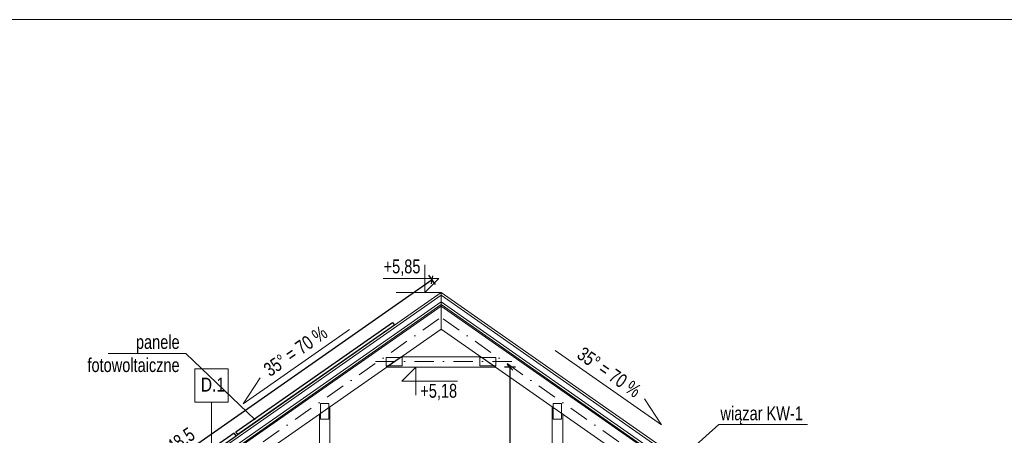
# Model space of a CAD drawing. Header units: inches. Extents: x 53216 to 117387, y -66787 to -22834.
# Tile 252 of 256: x 55949 to 56835, y -25520 to -25146. Entities that reach past the tile are written whole.
import ezdxf
from ezdxf.enums import TextEntityAlignment as Align

# ---------------------------------------------------------------- set-up
doc = ezdxf.new("R2010")
doc.units = ezdxf.units.IN
doc.header["$MEASUREMENT"] = 0
doc.linetypes.add('DASHDOT', pattern=[1, 0.5, -0.25, 0, -0.25])
doc.linetypes.add('DASHED', pattern=[0.75, 0.5, -0.25])
doc.layers.get('0').update_dxf_attribs({"lineweight": 0})
doc.layers.get('Defpoints').update_dxf_attribs({"lineweight": 0})
for name, color, linetype, lineweight in [('A--tabelka rysunku', 7, 'Continuous', 0), ('p-- przekrój-drew', 106, 'Continuous', 20), ('p--fotowoltaika', 2, 'Continuous', 30), ('p--koty wysok.', 141, 'Continuous', 0), ('p--opisy konstrukcji', 64, 'Continuous', 0), ('p--osie konstr', 11, 'DASHDOT', 15), ('p--przekrój-cienki', 2, 'Continuous', 5), ('p--spadki terenu', 141, 'Continuous', 0), ('p--symbole ścian', 61, 'Continuous', 0), ('p--wiązar dachowy', 3, 'Continuous', 0), ('p--wymiary-1-50', 5, 'Continuous', 0)]:
    doc.layers.add(name, color=color, linetype=linetype, lineweight=lineweight)
doc.styles.add('1-50', font='arial.ttf', dxfattribs={"width": 0.75, "height": 12.5})
doc.styles.get("Standard").update_dxf_attribs({"font": 'arial.ttf', "width": 0.75})
doc.styles.add('STYL-1', font='arial.ttf', dxfattribs={"width": 0.75})
doc.linetypes.add('LINIA17', pattern='A,1e-05,[146,RODZLIN.shx,S=0.03819,R=0,X=0,Y=-0.13482],-1.52796', length=1.52797)
doc.dimstyles.new('1-50', dxfattribs={"dimtxt": 12.5, "dimasz": 5, "dimexe": 5, "dimexo": 5, "dimgap": 0.09, "dimtad": 0, "dimdsep": 46, "dimtxsty": '1-50', "dimblk": 'OBLIQUE', "dimcen": 0.09, "dimadec": 0, "dimazin": 0, "dimtfac": 1, "dimtdec": 4, "dimtix": 1, "dimtmove": 2, "dimatfit": 3, "dimldrblk": 'OBLIQUE', "dimfxl": 5, "dimfxlon": 1, "dimtvp": 0.7, "dimtolj": 1, "dimtzin": 0, "dimarcsym": 0})

# ---------------------------------------------------------------- blocks, each defined once
blk = doc.blocks.new('kota wykoń')
for p, q in [((0, 25), (0, 0)), ((0, 0), (-12.5, 12.5)), ((-12.5, 12.5), (37.5, 12.5))]:
    blk.add_line(p, q)
at = {"lineweight": 0}
blk.add_line((-2.5, 0), (2.5, 0), dxfattribs=at)
blk = doc.blocks.new('_OBLIQUE')
at = {"color": 0, "linetype": 'ByBlock', "lineweight": -2}
for p, q in [((-0.5, -0.5), (0.5, 0.5)), ((0, 0), (0, 0))]:
    blk.add_line(p, q, dxfattribs=at)
blk = doc.blocks.new('*D2157')
at = {"layer": 'Defpoints', "color": 0}
for p in [(56390.41, -25459.09), (56417.96, -25459.09), (56364.91, -25654.59)]:
    blk.add_point(p, dxfattribs=at)
at = {"layer": 'p--wymiary-1-50', "color": 0, "lineweight": -2}
for p, q in [((56395.41, -25459.09), (56385.41, -25459.09)), ((56390.41, -25654.59), (56390.41, -25459.09)), ((56385.41, -25654.59), (56395.41, -25654.59))]:
    blk.add_line(p, q, dxfattribs=at)
at = {"layer": 'p--wymiary-1-50', "color": 0, "lineweight": -2, "xscale": 5, "yscale": 5, "zscale": 5}
for p, rotation in [((56390.41, -25459.09), 90), ((56390.41, -25654.59), 270)]:
    blk.add_blockref('_OBLIQUE', p, dxfattribs=dict(at, rotation=rotation))
at = {"layer": 'p--wymiary-1-50', "color": 0, "linetype": 'Continuous', "ltscale": 8, "insert": (56381.47, -25556.84), "char_height": 12.5, "attachment_point": 5, "rotation": 90, "style": '1-50'}
blk.add_mtext('\\A1;195.5', dxfattribs=at)
blk = doc.blocks.new('wiązar-2a')
at = {"linetype": 'DASHED'}
blk.add_line((169.28, 21.5), (369.32, 21.5), dxfattribs=at)
for p, q in [((-9.75, 0), (-9.75, -6)), ((9.75, 0), (-9.75, 0)), ((-9.75, 0), (9.75, 0)), ((9.75, -6), (9.75, 0)), ((458.85, 0), (458.85, -6)), ((478.35, -6), (478.35, 0)), ((548.35, 0), (528.85, 0)), ((528.85, 0), (548.35, 0)), ((-9.75, -6), (-9.75, -11)), ((9.75, -6), (9.75, -11)), ((478.35, -6), (478.35, -11))]:
    blk.add_line(p, q)
at = {"linetype": 'DASHED', "ltscale": 0.5}
for p, q in [((478.35, 0), (458.85, 0)), ((458.85, 0), (478.35, 0)), ((458.85, -6), (458.85, -11))]:
    blk.add_line(p, q, dxfattribs=at)
for points in [[(-91, 20), (-91, 19.5), (-62.08, 19.5), (269.3, 251.53), (269.3, 272.28)], [(629.6, 20), (629.6, 19.5), (600.68, 19.5), (269.3, 251.53), (269.3, 272.28)], [(233.55, 226.5), (219.98, 217), (318.62, 217), (305.05, 226.5)], [(169.28, 181.49), (159.78, 174.84), (159.79, 19.5), (169.29, 19.5)], [(378.82, 174.84), (369.32, 181.49), (369.31, 19.5), (378.81, 19.5)], [(159.78, 92.17), (159.78, 102.17), (157.28, 102.17), (157.28, 92.17)], [(159.78, 92.17), (159.78, 102.17), (157.28, 92.17), (157.28, 102.17)], [(378.82, 92.17), (378.82, 102.17), (381.32, 102.17), (381.32, 92.17)], [(378.82, 92.17), (378.82, 102.17), (381.32, 92.17), (381.32, 102.17)], [(39.04, 90.3), (35.33, 87.71), (35.33, 81.5), (149.82, 19.5), (159.79, 19.5), (159.79, 24.9)], [(503.27, 81.5), (503.27, 87.71), (499.56, 90.3), (378.81, 24.9), (378.81, 19.5), (388.78, 19.5)], [(35.33, 87.71), (25.83, 81.05), (25.83, 19.5), (35.33, 19.5)], [(65.98, 75.71), (57.18, 80.47), (58.37, 82.67), (67.17, 77.91)], [(65.98, 75.71), (57.18, 80.47), (67.17, 77.91), (58.37, 82.67)], [(472.62, 75.71), (481.42, 80.47), (480.23, 82.67), (471.43, 77.91)], [(472.62, 75.71), (481.42, 80.47), (471.43, 77.91), (480.23, 82.67)], [(512.77, 81.05), (503.27, 87.71), (503.27, 19.5), (512.77, 19.5)], [(433.15, 0), (433.15, 19.5), (-91, 19.5), (-91, 0)], [(-40.53, 19.5), (-50.53, 19.5), (-50.53, 22), (-40.53, 22)], [(-40.53, 19.5), (-50.53, 19.5), (-40.53, 22), (-50.53, 22)], [(45.33, 19.5), (35.33, 19.5), (35.33, 22), (45.33, 22)], [(45.33, 19.5), (35.33, 19.5), (45.33, 22), (35.33, 22)], [(128.49, 19.5), (118.49, 19.5), (118.49, 22), (128.49, 22)], [(128.49, 19.5), (118.49, 19.5), (128.49, 22), (118.49, 22)], [(410.11, 19.5), (420.11, 19.5), (420.11, 22), (410.11, 22)], [(410.11, 19.5), (420.11, 19.5), (410.11, 22), (420.11, 22)], [(629.6, 0), (629.6, 19.5), (433.15, 19.5), (433.15, 0)], [(493.27, 19.5), (503.27, 19.5), (503.27, 22), (493.27, 22)], [(493.27, 19.5), (503.27, 19.5), (493.27, 22), (503.27, 22)], [(579.13, 19.5), (589.13, 19.5), (589.13, 22), (579.13, 22)], [(579.13, 19.5), (589.13, 19.5), (579.13, 22), (589.13, 22)], [(-81, -2.5), (-91, -2.5), (-91, 0), (-81, 0)], [(-81, -2.5), (-91, -2.5), (-81, 0), (-91, 0)], [(-41, -2.5), (-31, -2.5), (-31, 0), (-41, 0)], [(-41, -2.5), (-31, -2.5), (-41, 0), (-31, 0)], [(64.13, -2.5), (74.13, -2.5), (74.13, 0), (64.13, 0)], [(64.13, -2.5), (74.13, -2.5), (64.13, 0), (74.13, 0)], [(264.3, -2.5), (274.3, -2.5), (274.3, 0), (264.3, 0)], [(264.3, -2.5), (274.3, -2.5), (264.3, 0), (274.3, 0)], [(579.6, -2.5), (569.6, -2.5), (569.6, 0), (579.6, 0)], [(579.6, -2.5), (569.6, -2.5), (579.6, 0), (569.6, 0)], [(629.6, -2.5), (619.6, -2.5), (619.6, 0), (629.6, 0)], [(629.6, -2.5), (619.6, -2.5), (629.6, 0), (619.6, 0)]]:
    blk.add_lwpolyline(points, close=True)
at = {"lineweight": 0}
for points in [[(219.92, 218.3), (234.22, 218.3), (234.22, 225.9), (219.92, 225.9)], [(318.68, 218.3), (304.38, 218.3), (304.38, 225.9), (318.68, 225.9)], [(168.34, 184.52), (168.34, 170.22), (160.74, 170.22), (160.74, 184.52)], [(370.26, 184.52), (370.26, 170.22), (377.86, 170.22), (377.86, 184.52)], [(23.12, 86.4), (34.83, 94.61), (42.4, 83.79), (30.69, 75.59)], [(515.48, 86.4), (503.77, 94.61), (496.2, 83.79), (507.91, 75.59)], [(-81.06, 9.92), (-65.99, 20.48), (-72.01, 29.08), (-87.09, 18.52)], [(34.38, 12.35), (34.38, 26.65), (26.78, 26.65), (26.78, 12.35)], [(511.82, 12.35), (511.82, 26.65), (504.22, 26.65), (504.22, 12.35)], [(624.54, 18.52), (609.46, 29.08), (603.44, 20.48), (618.51, 9.92)], [(166.7, 26.1), (152.4, 26.1), (152.4, 12.9), (166.7, 12.9)], [(371.9, 12.9), (386.2, 12.9), (386.2, 26.1), (371.9, 26.1)], [(440.3, 16.35), (426, 16.35), (426, 3.15), (440.3, 3.15)]]:
    blk.add_lwpolyline(points, close=True, dxfattribs=at)
blk = doc.blocks.new('*D2161')
at = {"layer": 'Defpoints', "color": 0}
for p in [(56328.29, -25391.6), (55952.87, -25637.51), (55960.84, -25648.89)]:
    blk.add_point(p, dxfattribs=at)
at = {"layer": 'p--wymiary-1-50', "color": 0, "lineweight": -2}
for p, q in [((56320.32, -25380.22), (55952.87, -25637.51)), ((56323.19, -25384.32), (56317.45, -25376.12)), ((55955.74, -25641.61), (55950, -25633.41))]:
    blk.add_line(p, q, dxfattribs=at)
at = {"layer": 'p--wymiary-1-50', "color": 0, "lineweight": -2, "xscale": 5, "yscale": 5, "zscale": 5}
for p, rotation in [((56320.32, -25380.22), 35.00000000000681), ((55952.87, -25637.51), 215.0000000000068)]:
    blk.add_blockref('_OBLIQUE', p, dxfattribs=dict(at, rotation=rotation))
at = {"layer": 'p--wymiary-1-50', "color": 0, "linetype": 'Continuous', "ltscale": 8, "insert": (56090.98, -25526.99), "char_height": 12.5, "attachment_point": 5, "rotation": 35, "style": '1-50'}
blk.add_mtext('\\A1;448.5', dxfattribs=at)

msp = doc.modelspace()

# ---------------------------------------------------------------- linework, layer by layer
at = {"layer": 'A--tabelka rysunku', "lineweight": 5}
msp.add_lwpolyline([(55440.894, -26560.629), (57380.894, -26560.629), (57380.894, -25145.629), (55440.894, -25145.629)], close=True, dxfattribs=at)
msp.add_lwpolyline([(55440.894, -26560.629), (57380.894, -26560.629), (57380.894, -25145.629), (55440.894, -25145.629)], close=True, dxfattribs=at)
msp.add_lwpolyline([(55440.894, -26560.629), (57380.894, -26560.629), (57380.894, -25145.629), (55440.894, -25145.629)], close=True, dxfattribs=at)
msp.add_lwpolyline([(55440.894, -26560.629), (57380.894, -26560.629), (57380.894, -25145.629), (55440.894, -25145.629)], close=True, dxfattribs=at)
at = {"layer": 'p-- przekrój-drew', "ltscale": 35}
msp.add_line((56328.29, -25394.98), (56328.29, -25425.499), dxfattribs=at)
at = {"layer": 'p-- przekrój-drew', "color": 7, "linetype": 'LINIA17', "lineweight": 0, "ltscale": 5}
for q in [(55967.416, -25655.274), (56689.163, -25655.274)]:
    msp.add_line((56328.29, -25402.588), q, dxfattribs=at)
at = {"layer": 'p--fotowoltaika', "linetype": 'Continuous', "ltscale": 35}
for points in [[(56286.278, -25421.018), (56145.384, -25519.673), (56143.663, -25517.215), (56284.557, -25418.56)], [(56002.851, -25619.475), (56143.746, -25520.82), (56142.025, -25518.362), (56001.131, -25617.018)]]:
    msp.add_lwpolyline(points, close=True, dxfattribs=at)
at = {"layer": 'p--koty wysok.'}
msp.add_line((56328.29, -25391.601), (56287.836, -25391.601), dxfattribs=at)
at = {"layer": 'p--opisy konstrukcji'}
for points in [[(56028.745, -25446.544), (56098.49, -25446.544), (56160.976, -25506.374)], [(56658.382, -25510.686), (56578.396, -25510.686), (56531.704, -25552.839)]]:
    msp.add_lwpolyline(points, dxfattribs=at)
at = {"layer": 'p--osie konstr', "linetype": 'DASHDOT', "ltscale": 35}
for p, q in [((55967.026, -25667.145), (56328.29, -25414.185)), ((56689.554, -25667.145), (56328.29, -25414.185)), ((56269.305, -25453.893), (56394.992, -25453.893))]:
    msp.add_line(p, q, dxfattribs=at)
at = {"layer": 'p--przekrój-cienki', "linetype": 'Continuous', "ltscale": 35}
for p, q in [((56328.29, -25391.601), (55960.84, -25648.892)), ((56328.29, -25394.042), (55961.843, -25650.631)), ((56328.29, -25391.601), (56328.29, -25403.808)), ((56328.29, -25391.601), (56695.74, -25648.892)), ((56328.29, -25394.042), (56694.736, -25650.631)), ((56328.29, -25400.146), (55964.353, -25654.977)), ((56328.29, -25400.146), (56692.226, -25654.977))]:
    msp.add_line(p, q, dxfattribs=at)
at = {"layer": 'p--spadki terenu'}
for points in [[(56245.959, -25424.855), (56150.236, -25491.882), (56165.484, -25468.484)], [(56431.002, -25443.928), (56526.725, -25510.954), (56511.477, -25487.557)]]:
    msp.add_lwpolyline(points, dxfattribs=at)
at = {"layer": 'p--symbole ścian', "lineweight": 9}
msp.add_line((56121.713, -25490.467), (56121.713, -25565.467), dxfattribs=at)
msp.add_lwpolyline([(56106.713, -25490.467), (56136.713, -25490.467), (56136.713, -25460.467), (56106.713, -25460.467)], close=True, dxfattribs=at)

# ---------------------------------------------------------------- block references
at = {"layer": 'p--koty wysok.', "xscale": -1}
msp.add_blockref('kota wykoń', (56313.843, -25391.601), dxfattribs=at)
at = {"layer": 'p--koty wysok.', "xscale": -1, "rotation": 180}
msp.add_blockref('kota wykoń', (56305.53, -25459.093), dxfattribs=at)
at = {"layer": 'p--wiązar dachowy'}
msp.add_blockref('wiązar-2a', (56058.99, -25676.093), dxfattribs=at)

# ---------------------------------------------------------------- texts
at = {"layer": 'p--koty wysok.', "char_height": 12.5, "width": 155.56197, "style": '1-50'}
for s, insert, attachment_point in [('+5,85', (56309.747, -25361.859), 3), ('+5,18', (56309.627, -25488.835), 7)]:
    msp.add_mtext(s, dxfattribs=dict(at, insert=insert, attachment_point=attachment_point))
at = {"layer": 'p--koty wysok.', "char_height": 12.5, "width": 207.41597, "style": '1-50'}
for insert, attachment_point, rotation in [((56167.175, -25457.756), 1, 35), ((56509.786, -25476.828), 3, 325)]:
    msp.add_mtext('35%%d = 70 %', dxfattribs=dict(at, insert=insert, attachment_point=attachment_point, rotation=rotation))
at = {"layer": 'p--opisy konstrukcji', "char_height": 12.5, "width": 130.72428, "attachment_point": 3, "style": 'STYL-1'}
for s, insert in [('panele\\Pfotowoltaiczne', (56092.93, -25429.997)), ('wiązar KW-1', (56654.101, -25494.315))]:
    msp.add_mtext(s, dxfattribs=dict(at, insert=insert))
at = {"layer": 'p--symbole ścian', "lineweight": 9, "width": 0.8}
msp.add_text('D.1', height=12.5, dxfattribs=at).set_placement((56122.907, -25468.457), align=Align.TOP_CENTER)

# ---------------------------------------------------------------- dimensions: what is measured, and where the dimension line sits
at = {"layer": 'p--wymiary-1-50'}
dim = msp.add_linear_dim(base=(55952.87, -25637.511), p1=(56328.29, -25391.601), p2=(55960.84, -25648.892), angle=215, text='448.5', dimstyle='1-50', dxfattribs=at)
dim.commit()
dim.dimension.update_dxf_attribs({"geometry": '*D2161', "text_midpoint": (56090.982, -25526.989), "dimtype": 161})
dim = msp.add_linear_dim(base=(56390.408, -25459.093), p1=(56364.914, -25654.593), p2=(56417.964, -25459.093), angle=90, dimstyle='1-50', override={"dimtxt": 12.5}, dxfattribs=at)
dim.commit()
dim.dimension.update_dxf_attribs({"geometry": '*D2157', "text_midpoint": (56381.474, -25556.843)})

doc.saveas('drawing.dxf')
